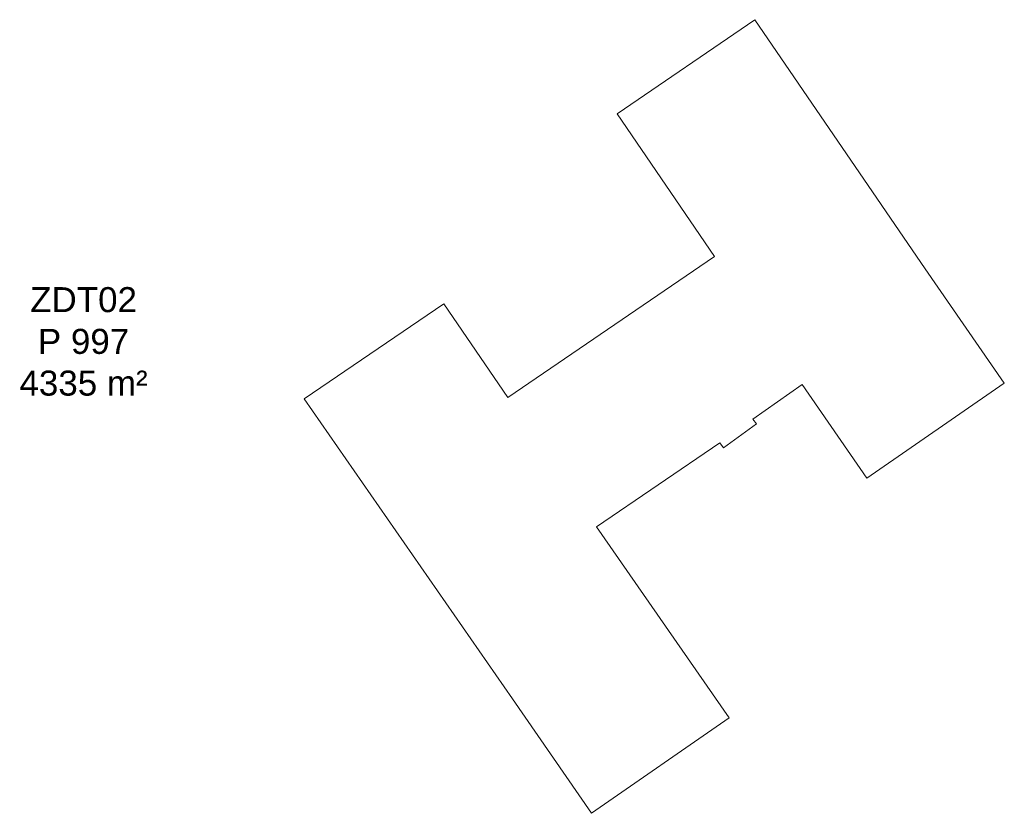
# Model space of a CAD drawing. Header units: metres. Extents: x 102852 to 106916, y 385458 to 392749.
# Tile 44 of 47: x 105108 to 105143, y 388244 to 388273. Entities that reach past the tile are written whole.
import ezdxf

# ---------------------------------------------------------------- set-up
doc = ezdxf.new("R2010")
doc.units = ezdxf.units.M
doc.layers.add('B-WE-KG-GRENS-T18', color=10, linetype='Continuous', lineweight=13)
doc.layers.add('X-XX-AL-VERWIJZING-G', color=7, linetype='Continuous', lineweight=13)
doc.layers.add('B-WE-OG-TOPOGRAFIE_BEBOUWING-G', color=7, linetype='Continuous', lineweight=13, true_color=0x636466)
doc.styles.add('NLCS-ISO-T25', font='NLCS-ISO.ttf')

# ---------------------------------------------------------------- blocks, each defined once
blk = doc.blocks.new('kadata_1')
at = {"layer": 'B-WE-OG-TOPOGRAFIE_BEBOUWING-G', "flags": 128}
blk.add_lwpolyline([(105140.37, 388264.01), (105134.254, 388272.972), (105129.298, 388269.59), (105132.798, 388264.461), (105125.364, 388259.388), (105123.065, 388262.757), (105118.044, 388259.331), (105125.53, 388248.55), (105128.37, 388244.431), (105133.32, 388247.86), (105128.55, 388254.731), (105132.99, 388257.76), (105133.12, 388257.58), (105134.311, 388258.44), (105134.181, 388258.61), (105135.95, 388259.85), (105138.28, 388256.48), (105143.22, 388259.9), (105140.37, 388264.01)], dxfattribs=at)
at = {"layer": 'B-WE-KG-GRENS-T18', "insert": (105110.11, 388261.397), "char_height": 0.9, "attachment_point": 5, "style": 'NLCS-ISO-T25'}
blk.add_mtext('\\fArial|b0|i0|c00|p39;ZDT02\\PP 997\\P4335 m²', dxfattribs=at)
blk = doc.blocks.new('kadata_2')
at = {"layer": 'B-WE-OG-TOPOGRAFIE_BEBOUWING-G', "flags": 128}
blk.add_lwpolyline([(105140.37, 388264.01), (105134.254, 388272.972), (105129.298, 388269.59), (105132.798, 388264.461), (105125.364, 388259.388), (105123.065, 388262.757), (105118.044, 388259.331), (105125.53, 388248.55), (105128.37, 388244.431), (105133.32, 388247.86), (105128.55, 388254.731), (105132.99, 388257.76), (105133.12, 388257.58), (105134.311, 388258.44), (105134.181, 388258.61), (105135.95, 388259.85), (105138.28, 388256.48), (105143.22, 388259.9), (105140.37, 388264.01)], dxfattribs=at)
at = {"layer": 'B-WE-KG-GRENS-T18', "insert": (105110.11, 388261.397), "char_height": 0.9, "attachment_point": 5, "style": 'NLCS-ISO-T25'}
blk.add_mtext('\\fArial|b0|i0|c00|p39;ZDT02\\PP 997\\P4335 m²', dxfattribs=at)

msp = doc.modelspace()

# ---------------------------------------------------------------- block references
at = {"layer": 'X-XX-AL-VERWIJZING-G', "rotation": 360}
for name in ['kadata_1', 'kadata_2']:
    msp.add_blockref(name, (0, 0), dxfattribs=at)

doc.saveas('drawing.dxf')
